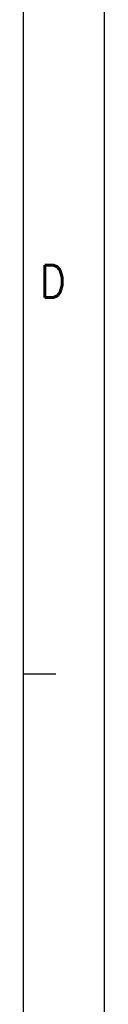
# Model space of a CAD drawing. Header units: millimetres. Extents: x -235 to 2016, y -109 to 485.
# Tile 23 of 54: x 600 to 605, y 21 to 82. Entities that reach past the tile are written whole.
import ezdxf

# ---------------------------------------------------------------- set-up
doc = ezdxf.new("R2010")
doc.units = ezdxf.units.MM
doc.layers.add('1', color=7, linetype='Continuous')
doc.styles.add('CONVERTER_11', font='txt.shx', dxfattribs={"width": 0.9})

# ---------------------------------------------------------------- blocks, each defined once
blk = doc.blocks.new('Marco_a1', base_point=(184.814, 187.78))
at = {"layer": '1', "color": 2, "linetype": 'Continuous'}
for p, q in [((604.814, -109.22), (604.814, 484.78)), ((601.814, 40.98), (599.814, 40.98))]:
    blk.add_line(p, q, dxfattribs=at)
at = {"layer": '1', "color": 7, "linetype": 'Continuous'}
blk.add_line((599.814, -104.22), (599.814, 479.78), dxfattribs=at)
at = {"layer": '1', "color": 2, "insert": (600.814, 65.313), "char_height": 2, "attachment_point": 4, "line_spacing_factor": 1.20048, "style": 'CONVERTER_11'}
blk.add_mtext('D', dxfattribs=at)
blk = doc.blocks.new('Top', base_point=(184.814, 187.78))
blk.add_blockref('Marco_a1', (184.814, 187.78))
blk = doc.blocks.new('_dummy_frame__64', base_point=(-235.186, -174.573))
blk.add_blockref('Top', (184.814, 187.78))
blk = doc.blocks.new('_dummy_frame__65', base_point=(-346.5, -309.513))
at = {"layer": '1'}
blk.add_blockref('_dummy_frame__64', (-235.186, -174.573), dxfattribs=at)

msp = doc.modelspace()

# ---------------------------------------------------------------- block references
at = {"layer": '1'}
msp.add_blockref('_dummy_frame__65', (-346.5, -309.513), dxfattribs=at)

doc.saveas('drawing.dxf')
